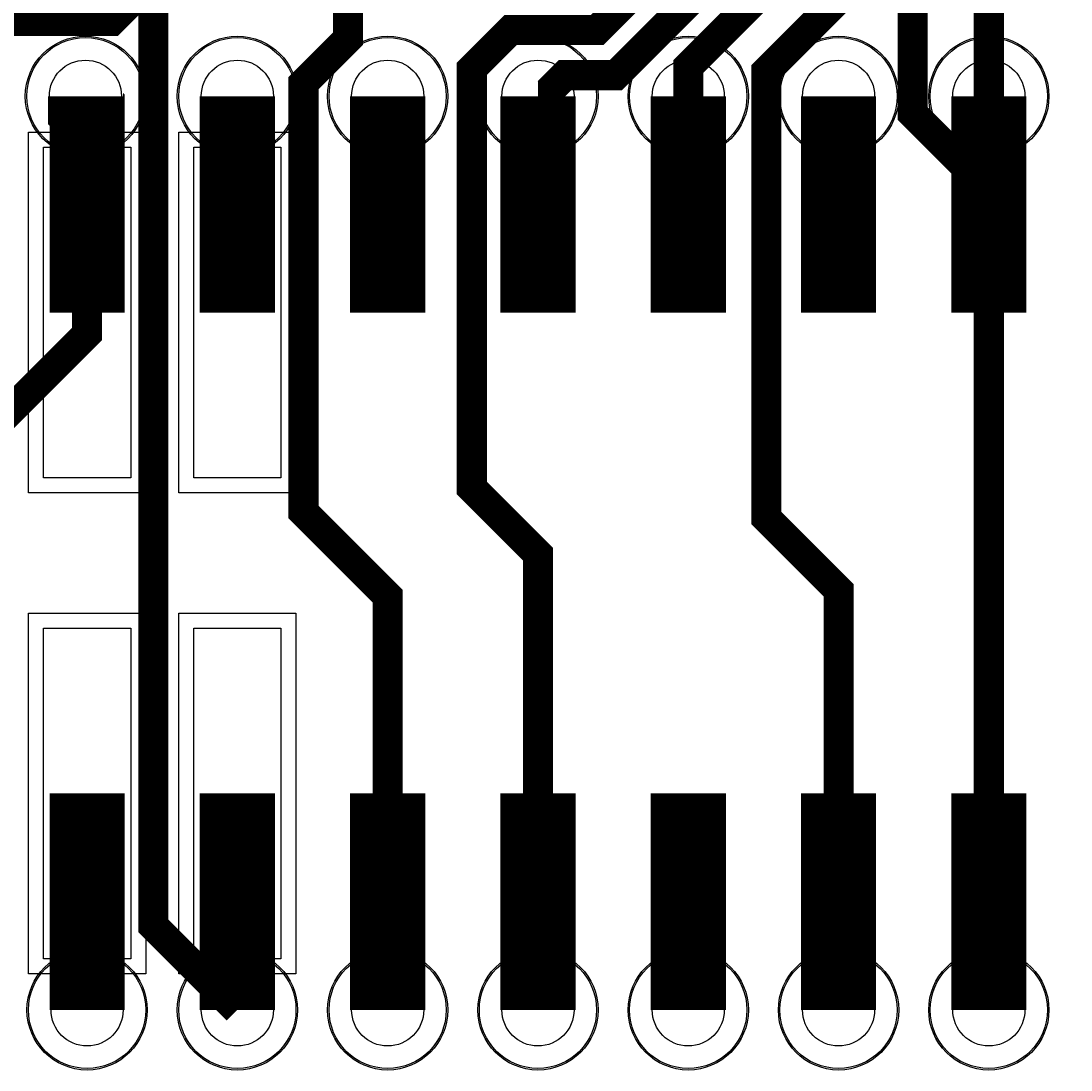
# Model space of a CAD drawing. Extents: x 0 to 3292, y 0 to 2151.
# Tile 25 of 50: x 1369 to 1719, y 15 to 364. Entities that reach past the tile are written whole.
import ezdxf

# ---------------------------------------------------------------- set-up
doc = ezdxf.new("R2010")
doc.units = 0
doc.layers.add('ETCH_BOTTOM', color=1, linetype='CONTINUOUS')
doc.layers.add('ETCH_TOP', color=4, linetype='CONTINUOUS')

# ---------------------------------------------------------------- blocks, each defined once
blk = doc.blocks.new('VIA_C10H24')
at = {"layer": 'ETCH_BOTTOM'}
for radius in [19.5, 19.5, 12]:
    blk.add_circle((0, 0), radius, dxfattribs=at)
at = {"layer": 'ETCH_TOP'}
for radius in [19.5, 19.5, 12]:
    blk.add_circle((0, 0), radius, dxfattribs=at)
blk = doc.blocks.new('FIGURE_CIRCLE')
blk.add_circle((0, 0), 0.5)
blk = doc.blocks.new('29X110')
at = {"layer": 'ETCH_TOP'}
for points in [[(-19.5, -60), (-19.5, 60), (19.5, 60), (19.5, -60)], [(-19.5, -60), (-19.5, 60), (19.5, 60), (19.5, -60)], [(-14.5, -55), (-14.5, 55), (14.5, 55), (14.5, -55)]]:
    blk.add_lwpolyline(points, close=True, dxfattribs=at)
blk = doc.blocks.new('PLC_SHF-125-01-X-D-SM-LC')
at = {"layer": 'ETCH_TOP'}
for p in [(400, 80), (350, 80), (400, -80), (350, -80)]:
    blk.add_blockref('29X110', p, dxfattribs=at)

msp = doc.modelspace()

# ---------------------------------------------------------------- linework, layer by layer
at = {"layer": 'ETCH_BOTTOM', "const_width": 10}
for points in [[(255.91, 1625.98), (294.93, 1665), (436.78, 1665), (554.08, 1547.7), (1625.04, 1547.7), (1658.78, 1513.96), (1658.78, 1283.49), (1658.79, 1207.39), (1658.8, 1117.95), (1658.8, 1036.24), (1658.82, 935.97), (1685, 909.77), (1685, 393.78), (1666, 374.78), (1666, 333.23), (1691.34, 307.89), (1691.34, 35.01)], [(1723, 1412.94), (1723, 1397.94), (1673.78, 1397.94), (1673.78, 1382.94), (1722, 1382.94), (1722, 1367.94), (1673.78, 1367.94), (1673.78, 1352.94), (1722.5, 1352.94), (1722.5, 1337.94), (1673.78, 1337.94), (1673.78, 1289.71), (1673.79, 1267.92), (1673.8, 1224.64), (1673.8, 1207.39), (1673.83, 942.18), (1700, 915.99), (1700, 387.56), (1691.34, 378.9), (1691.34, 339.01)], [(334.65, 1330.82), (382.14, 1378.31), (1558.09, 1378.31), (1634.97, 1301.42), (1634.98, 1301.42), (1643.76, 1292.63), (1643.77, 1292.62), (1643.77, 1289.71), (1643.79, 1117.95), (1643.8, 957.31), (1643.81, 929.75), (1670, 903.55), (1670, 400), (1617.3, 347.3), (1617.3, 198.69), (1641.34, 174.65), (1641.34, 35.01)], [(1352.78, 1334), (1367.78, 1334), (1367.78, 1363.31), (1382.78, 1363.31), (1382.78, 1334), (1397.78, 1334), (1397.78, 1363.31), (1412.78, 1363.31), (1412.78, 1334), (1427.78, 1334), (1427.78, 1363.31), (1551.86, 1363.31), (1628.76, 1286.41), (1628.78, 1086.58), (1628.79, 957.31), (1628.8, 923.53), (1655, 897.33), (1655, 412.56), (1591.34, 348.9), (1591.34, 339.01)], [(255.91, 881.89), (295.02, 921), (359.91, 921), (374.5, 935.59), (374.5, 979.09), (484, 1088.59), (484, 1314.09), (485.21, 1315.3), (1194.59, 1315.3), (1625, 884.89), (1625, 425), (1576.01, 376.01), (1576, 376.01), (1561, 361.01), (1532.22, 361.01), (1519.34, 348.12), (1519.34, 208.66), (1541.34, 186.66), (1541.34, 35.01)], [(1361.4, 1169.71), (1382.34, 1190.66), (1392.95, 1180.05), (1372.01, 1159.1), (1382.62, 1148.49), (1404.56, 1170.44), (1415.17, 1159.83), (1393.23, 1137.88), (1403.84, 1127.27), (1426.03, 1149.47), (1436, 1139.5), (1436, 1095.11), (1640, 891.11), (1640, 418.78), (1582.23, 361.01), (1582.22, 361.01), (1567.22, 346.01), (1550.32, 346.01), (1543.32, 339.01), (1541.34, 339.01)], [(1478.1, 665.05), (1478.1, 358.1), (1463.34, 343.34), (1463.34, 200.66), (1491.34, 172.66), (1491.34, 35.01)], [(1397, 606), (1397, 388.54), (1413.34, 372.2), (1413.34, 63.01), (1441.34, 35.01)], [(1390.79, 339.01), (1390.79, 317.01), (1391.34, 316.46), (1391.34, 259.91), (1341.43, 210), (1172.01, 210), (1075, 307.01), (1075, 514), (1030.94, 558.06), (865.42, 558.06)]]:
    msp.add_lwpolyline(points, dxfattribs=at)
at = {"layer": 'ETCH_TOP'}
for points, const_width in [([(1437.01, 401.57), (1399.51, 364.07), (1342.73, 364.07), (1320.77, 386.03), (1320.77, 405.73), (1271.5, 455), (1100, 455), (1023, 378), (1023, 309)], 10), ([(1391.34, 267.01), (1391.34, 334.44), (1390.79, 334.99), (1390.79, 339.01)], 25), ([(1441.34, 267.01), (1441.34, 339.01)], 25), ([(1491.34, 267.01), (1491.34, 339.01)], 25), ([(1541.34, 267.01), (1541.34, 339.01)], 25), ([(1591.34, 267.01), (1591.34, 339.01)], 25), ([(1641.34, 267.01), (1641.34, 339.01)], 25), ([(1691.34, 267.01), (1691.34, 339.01)], 25), ([(1391.34, 107.01), (1391.34, 35.01)], 25), ([(1441.34, 107.01), (1441.34, 35.01)], 25), ([(1491.34, 107.01), (1491.34, 35.01)], 25), ([(1541.34, 107.01), (1541.34, 35.01)], 25), ([(1591.34, 107.01), (1591.34, 35.01)], 25), ([(1641.34, 107.01), (1641.34, 35.01)], 25), ([(1691.34, 107.01), (1691.34, 35.01)], 25)]:
    msp.add_lwpolyline(points, dxfattribs=dict(at, const_width=const_width))

# ---------------------------------------------------------------- block references
at = {"rotation": 180}
msp.add_blockref('PLC_SHF-125-01-X-D-SM-LC', (1791.34, 187.01), dxfattribs=at)
at = {"layer": 'ETCH_TOP'}
for p in [(1641.34, 339.01), (1390.79, 339.01), (1441.34, 339.01), (1541.34, 339.01), (1491.34, 339.01), (1591.34, 339.01), (1691.34, 339.01), (1591.34, 35.01), (1491.34, 35.01), (1391.34, 35.01), (1541.34, 35.01), (1441.34, 35.01), (1691.34, 35.01), (1641.34, 35.01)]:
    msp.add_blockref('VIA_C10H24', p, dxfattribs=at)
at = {"layer": 'MANUFACTURING_NCDRILL_FIGURE', "xscale": 40, "yscale": 40}
for p in [(1390.79, 339.01), (1441.34, 339.01), (1491.34, 339.01), (1541.34, 339.01), (1591.34, 339.01), (1641.34, 339.01), (1691.34, 339.01), (1391.34, 35.01), (1441.34, 35.01), (1491.34, 35.01), (1541.34, 35.01), (1591.34, 35.01), (1641.34, 35.01), (1691.34, 35.01)]:
    msp.add_blockref('FIGURE_CIRCLE', p, dxfattribs=at)

doc.saveas('drawing.dxf')
